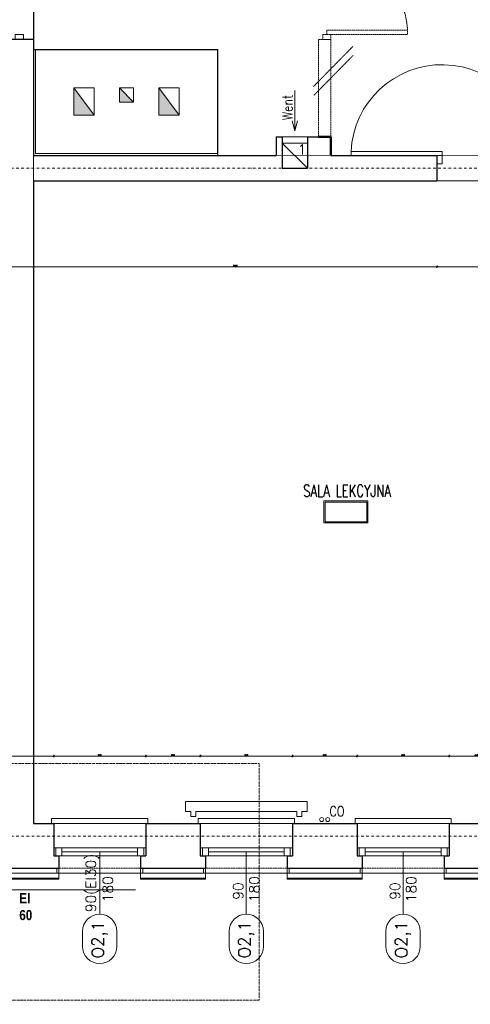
# Model space of a CAD drawing. Header units: millimetres. Extents: x -1893473 to 942156, y -568027 to 942944.
# Tile 190 of 256: x 148821 to 153276, y -476013 to -466269. Entities that reach past the tile are written whole.
import ezdxf
from ezdxf.enums import TextEntityAlignment as Align

# ---------------------------------------------------------------- set-up
doc = ezdxf.new("R2010")
doc.units = ezdxf.units.MM
doc.header["$LTSCALE"] = 0.2
for name, pattern in [('2_3', [1, 0.5, -0.5]), ('ACAD_ISO03W100', [30, 12, -18]), ('DASHDOT', [25.4, 12.7, -6.35, 0, -6.35]), ('HIDDEN', [9.525, 6.35, -3.175]), ('HIDDEN2', [4.7625, 3.175, -1.5875])]:
    doc.linetypes.add(name, pattern=pattern)
doc.layers.get('0').update_dxf_attribs({"lineweight": 0})
for name, color, linetype, lineweight in [('! WYPOSAŻENIE', 252, 'Continuous', 5), ('!! 0_ Istn-okna', 6, 'Continuous', 13), ('!! 0_ Istn-sciany', 7, 'Continuous', 30), ('!! 0_ Istn-widok', 1, 'Continuous', 15), ('!! 0_Istn-armatura', 6, 'Continuous', 9), ('!! 0_Istn-cienka', 4, 'Continuous', 9), ('!! 0_Istn-drzwi', 1, 'Continuous', 13), ('!! 0_Istn-went', 5, 'Continuous', 13), ('!! 0_Opis_okna', 8, 'Continuous', 15), ('!! 0_Opis_pom', 9, 'Continuous', 13), ('!! 0_Osie', 1, 'DASHDOT', 13), ('!! 1  WYDZIELENIE PPOŻ', 252, 'Continuous', 0), ('!! 1_ tynk zewn  - nowy', 21, 'Continuous', 20), ('!! 1_drzwi-linia', 213, 'Continuous', 5), ('!! 1_OPIS POM NOWE', 140, 'Continuous', 5), ('!! 2_ remont Ocieplenie', 4, 'ZIGZAG', 5), ('!! wymiary osi', 250, 'Continuous', 9), ('P-Opis nadproża', 150, 'Continuous', 9), ('P-Osie', 1, 'DASHDOT', 18)]:
    doc.layers.add(name, color=color, linetype=linetype, lineweight=lineweight)
doc.layers.add('!! 0_Istn-grzejniki', color=7, linetype='Continuous', lineweight=0, plot=False)
doc.layers.add('Powierzchnia', color=140, linetype='Continuous', lineweight=5, plot=False)
doc.layers.add('!! 1_Wyburzenia', color=7, linetype='ACAD_ISO03W100', lineweight=13, true_color=0xff0505)
doc.layers.add('!! 1_wydzieleni PPOŻ - nowe', color=7, linetype='Continuous', lineweight=50, true_color=0xff531a)
doc.layers.add('!! 2_WYBURZENIA DO REMONTU', color=7, linetype='Continuous', lineweight=0, true_color=0x4d4d4d, plot=False)
doc.styles.add('ARCHETYP', font='romans.shx', dxfattribs={"height": 15})
doc.styles.add('ARIAL', font='tahoma.ttf')
doc.styles.add('STYLE7', font='ARIALNB.TTF')
doc.styles.add('TXT', font='simplex.shx')
doc.linetypes.add('ZIGZAG', pattern='A,0.00254,-5.08,[131,ltypeshp.shx,S=5.08,R=0,X=-5.08,Y=0],-10.16,[131,ltypeshp.shx,S=5.08,R=180,X=5.08,Y=0],-5.08', length=20.32254)
doc.dimstyles.new('DIM50', dxfattribs={"dimscale": 5, "dimtxt": 2.5, "dimasz": 1.5, "dimexe": 0, "dimexo": 0, "dimgap": 0.5, "dimtad": 1, "dimdec": 4, "dimrnd": 0.5, "dimdsep": 46, "dimtxsty": 'TXT', "dimblk1": 'TICK1', "dimblk2": 'TICK1', "dimsah": 1, "dimcen": 0, "dimse1": 1, "dimse2": 1, "dimclrd": 1, "dimclre": 7, "dimclrt": 9, "dimadec": 0, "dimazin": 0, "dimtfac": 1, "dimtdec": 4, "dimtmove": 2, "dimatfit": 3, "dimldrblk": 'TICK1', "dimfxl": 1, "dimtolj": 1, "dimarcsym": 0})

# ---------------------------------------------------------------- blocks, each defined once
blk = doc.blocks.new('BLOK OSI')
at = {"layer": 'P-Osie'}
for points in [[(48639.26, -195002.09), (55442.28, -195002.09)], [(48639.33, -195663.09), (55424.28, -195663.09)]]:
    blk.add_lwpolyline(points, dxfattribs=at)
blk = doc.blocks.new('1_ok-opis')
blk.add_line((0, 111.61), (0, 50))
for points in [[(-17, 128.61), (-17, 143.61)], [(17, 128.61), (17, 143.61)]]:
    blk.add_lwpolyline(points)
for centre, start, end in [((0, 143.61), 0, 180), ((0, 128.61), 180, 0)]:
    blk.add_arc(centre, 17, start, end)
at = {"style": 'ARCHETYP'}
for tag, height, rotation, p in [('NR', 12, 90, (0, 136.9)), ('NR', 12, 270, (0, 136.9)), ('SZEROKOŚĆ', 10, 90, (-8, 78.29)), ('WYSOKOŚĆ', 10, 270, (-8, 78.29)), ('WYSOKOŚĆ', 10, 90, (8, 78.29)), ('SZEROKOŚĆ', 10, 270, (8, 78.29))]:
    blk.add_attdef(tag, text='', height=height, rotation=rotation, dxfattribs=at).set_placement(p, align=Align.MIDDLE)
blk = doc.blocks.new('TICK1')
at = {"color": 2}
blk.add_line((-1, -1), (1, 1), dxfattribs=at)
at = {"color": 0}
for p, q in [((0, 0), (-1, 0)), ((0, -1.4), (0, 1.4))]:
    blk.add_line(p, q, dxfattribs=at)
blk = doc.blocks.new('*D1096')
at = {"layer": '!! wymiary osi', "color": 1, "lineweight": -2, "transparency": 16777216}
blk.add_line((276207.2, -482508.6), (277182.2, -482508.6), dxfattribs=at)
at = {"layer": 'DEFPOINTS', "color": 0, "transparency": 16777216}
for p in [(276199.7, -480123.7), (277189.7, -480123.7), (277189.7, -482508.6)]:
    blk.add_point(p, dxfattribs=at)
at = {"layer": '!! wymiary osi', "color": 1, "lineweight": -2, "transparency": 16777216, "xscale": 7.5, "yscale": 7.5, "zscale": 7.5, "rotation": 180}
blk.add_blockref('TICK1', (276199.7, -482508.6), dxfattribs=at)
at = {"layer": '!! wymiary osi', "color": 1, "lineweight": -2, "transparency": 16777216, "xscale": 7.5, "yscale": 7.5, "zscale": 7.5}
blk.add_blockref('TICK1', (277189.7, -482508.6), dxfattribs=at)
at = {"layer": '!! wymiary osi', "color": 9, "transparency": 16777216, "insert": (276694.7, -482499.9), "char_height": 12.5, "attachment_point": 5, "style": 'TXT'}
blk.add_mtext('\\A1;990', dxfattribs=at)
blk = doc.blocks.new('*D1097')
at = {"layer": '!! wymiary osi', "color": 1, "lineweight": -2, "transparency": 16777216}
blk.add_line((277197.2, -482508.6), (285932.2, -482508.6), dxfattribs=at)
at = {"layer": 'DEFPOINTS', "color": 0, "transparency": 16777216}
for p in [(277189.7, -480123.7), (285939.7, -480123.7), (285939.7, -482508.6)]:
    blk.add_point(p, dxfattribs=at)
at = {"layer": '!! wymiary osi', "color": 1, "lineweight": -2, "transparency": 16777216, "xscale": 7.5, "yscale": 7.5, "zscale": 7.5, "rotation": 180}
blk.add_blockref('TICK1', (277189.7, -482508.6), dxfattribs=at)
at = {"layer": '!! wymiary osi', "color": 1, "lineweight": -2, "transparency": 16777216, "xscale": 7.5, "yscale": 7.5, "zscale": 7.5}
blk.add_blockref('TICK1', (285939.7, -482508.6), dxfattribs=at)
at = {"layer": '!! wymiary osi', "color": 9, "transparency": 16777216, "insert": (281564.7, -482499.9), "char_height": 12.5, "attachment_point": 5, "style": 'TXT'}
blk.add_mtext('\\A1;8750', dxfattribs=at)
blk = doc.blocks.new('*D1118')
at = {"layer": '!! wymiary osi', "color": 1, "lineweight": -2, "transparency": 16777216}
blk.add_line((276207.2, -479455.5), (277382.2, -479455.5), dxfattribs=at)
at = {"layer": 'DEFPOINTS', "color": 0, "transparency": 16777216}
for p in [(277389.7, -479455.5), (276199.7, -480123.7), (277389.7, -480123.7)]:
    blk.add_point(p, dxfattribs=at)
at = {"layer": '!! wymiary osi', "color": 1, "lineweight": -2, "transparency": 16777216, "xscale": 7.5, "yscale": 7.5, "zscale": 7.5, "rotation": 180}
blk.add_blockref('TICK1', (276199.7, -479455.5), dxfattribs=at)
at = {"layer": '!! wymiary osi', "color": 1, "lineweight": -2, "transparency": 16777216, "xscale": 7.5, "yscale": 7.5, "zscale": 7.5}
blk.add_blockref('TICK1', (277389.7, -479455.5), dxfattribs=at)
at = {"layer": '!! wymiary osi', "color": 9, "transparency": 16777216, "insert": (276794.7, -479446.7), "char_height": 12.5, "attachment_point": 5, "style": 'TXT'}
blk.add_mtext('\\A1;1190', dxfattribs=at)
blk = doc.blocks.new('*D1119')
at = {"layer": '!! wymiary osi', "color": 1, "lineweight": -2, "transparency": 16777216}
blk.add_line((277397.2, -479455.5), (278292.2, -479455.5), dxfattribs=at)
at = {"layer": 'DEFPOINTS', "color": 0, "transparency": 16777216}
for p in [(278299.7, -479455.5), (277389.7, -480123.7), (278299.7, -480123.7)]:
    blk.add_point(p, dxfattribs=at)
at = {"layer": '!! wymiary osi', "color": 1, "lineweight": -2, "transparency": 16777216, "xscale": 7.5, "yscale": 7.5, "zscale": 7.5, "rotation": 180}
blk.add_blockref('TICK1', (277389.7, -479455.5), dxfattribs=at)
at = {"layer": '!! wymiary osi', "color": 1, "lineweight": -2, "transparency": 16777216, "xscale": 7.5, "yscale": 7.5, "zscale": 7.5}
blk.add_blockref('TICK1', (278299.7, -479455.5), dxfattribs=at)
at = {"layer": '!! wymiary osi', "color": 9, "transparency": 16777216, "insert": (277844.7, -479446.7), "char_height": 12.5, "attachment_point": 5, "style": 'TXT'}
blk.add_mtext('\\A1;910', dxfattribs=at)
blk = doc.blocks.new('*D1120')
at = {"layer": '!! wymiary osi', "color": 1, "lineweight": -2, "transparency": 16777216}
blk.add_line((278307.2, -479455.5), (278832.2, -479455.5), dxfattribs=at)
at = {"layer": 'DEFPOINTS', "color": 0, "transparency": 16777216}
for p in [(278839.7, -479455.5), (278299.7, -480123.7), (278839.7, -480123.7)]:
    blk.add_point(p, dxfattribs=at)
at = {"layer": '!! wymiary osi', "color": 1, "lineweight": -2, "transparency": 16777216, "xscale": 7.5, "yscale": 7.5, "zscale": 7.5, "rotation": 180}
blk.add_blockref('TICK1', (278299.7, -479455.5), dxfattribs=at)
at = {"layer": '!! wymiary osi', "color": 1, "lineweight": -2, "transparency": 16777216, "xscale": 7.5, "yscale": 7.5, "zscale": 7.5}
blk.add_blockref('TICK1', (278839.7, -479455.5), dxfattribs=at)
at = {"layer": '!! wymiary osi', "color": 9, "transparency": 16777216, "insert": (278569.7, -479446.7), "char_height": 12.5, "attachment_point": 5, "style": 'TXT'}
blk.add_mtext('\\A1;540', dxfattribs=at)
blk = doc.blocks.new('*D1121')
at = {"layer": '!! wymiary osi', "color": 1, "lineweight": -2, "transparency": 16777216}
blk.add_line((278847.2, -479455.5), (279742.2, -479455.5), dxfattribs=at)
at = {"layer": 'DEFPOINTS', "color": 0, "transparency": 16777216}
for p in [(279749.7, -479455.5), (278839.7, -480123.7), (279749.7, -480159.9)]:
    blk.add_point(p, dxfattribs=at)
at = {"layer": '!! wymiary osi', "color": 1, "lineweight": -2, "transparency": 16777216, "xscale": 7.5, "yscale": 7.5, "zscale": 7.5, "rotation": 180}
blk.add_blockref('TICK1', (278839.7, -479455.5), dxfattribs=at)
at = {"layer": '!! wymiary osi', "color": 1, "lineweight": -2, "transparency": 16777216, "xscale": 7.5, "yscale": 7.5, "zscale": 7.5}
blk.add_blockref('TICK1', (279749.7, -479455.5), dxfattribs=at)
at = {"layer": '!! wymiary osi', "color": 9, "transparency": 16777216, "insert": (279294.7, -479446.7), "char_height": 12.5, "attachment_point": 5, "style": 'TXT'}
blk.add_mtext('\\A1;910', dxfattribs=at)
blk = doc.blocks.new('*D1122')
at = {"layer": '!! wymiary osi', "color": 1, "lineweight": -2, "transparency": 16777216}
blk.add_line((279757.2, -479455.5), (280382.2, -479455.5), dxfattribs=at)
at = {"layer": 'DEFPOINTS', "color": 0, "transparency": 16777216}
for p in [(280389.7, -479455.5), (279749.7, -480159.9), (280389.7, -480159.9)]:
    blk.add_point(p, dxfattribs=at)
at = {"layer": '!! wymiary osi', "color": 1, "lineweight": -2, "transparency": 16777216, "xscale": 7.5, "yscale": 7.5, "zscale": 7.5, "rotation": 180}
blk.add_blockref('TICK1', (279749.7, -479455.5), dxfattribs=at)
at = {"layer": '!! wymiary osi', "color": 1, "lineweight": -2, "transparency": 16777216, "xscale": 7.5, "yscale": 7.5, "zscale": 7.5}
blk.add_blockref('TICK1', (280389.7, -479455.5), dxfattribs=at)
at = {"layer": '!! wymiary osi', "color": 9, "transparency": 16777216, "insert": (280069.7, -479446.7), "char_height": 12.5, "attachment_point": 5, "style": 'TXT'}
blk.add_mtext('\\A1;640', dxfattribs=at)
blk = doc.blocks.new('*D1123')
at = {"layer": '!! wymiary osi', "color": 1, "lineweight": -2, "transparency": 16777216}
blk.add_line((280397.2, -479455.5), (281292.2, -479455.5), dxfattribs=at)
at = {"layer": 'DEFPOINTS', "color": 0, "transparency": 16777216}
for p in [(281299.7, -479455.5), (280389.7, -480159.9), (281299.7, -480159.9)]:
    blk.add_point(p, dxfattribs=at)
at = {"layer": '!! wymiary osi', "color": 1, "lineweight": -2, "transparency": 16777216, "xscale": 7.5, "yscale": 7.5, "zscale": 7.5, "rotation": 180}
blk.add_blockref('TICK1', (280389.7, -479455.5), dxfattribs=at)
at = {"layer": '!! wymiary osi', "color": 1, "lineweight": -2, "transparency": 16777216, "xscale": 7.5, "yscale": 7.5, "zscale": 7.5}
blk.add_blockref('TICK1', (281299.7, -479455.5), dxfattribs=at)
at = {"layer": '!! wymiary osi', "color": 9, "transparency": 16777216, "insert": (280844.7, -479446.7), "char_height": 12.5, "attachment_point": 5, "style": 'TXT'}
blk.add_mtext('\\A1;910', dxfattribs=at)
blk = doc.blocks.new('*D1124')
at = {"layer": '!! wymiary osi', "color": 1, "lineweight": -2, "transparency": 16777216}
blk.add_line((281307.2, -479455.5), (281832.2, -479455.5), dxfattribs=at)
at = {"layer": 'DEFPOINTS', "color": 0, "transparency": 16777216}
for p in [(281839.7, -479455.5), (281299.7, -480159.9), (281839.7, -480159.9)]:
    blk.add_point(p, dxfattribs=at)
at = {"layer": '!! wymiary osi', "color": 1, "lineweight": -2, "transparency": 16777216, "xscale": 7.5, "yscale": 7.5, "zscale": 7.5, "rotation": 180}
blk.add_blockref('TICK1', (281299.7, -479455.5), dxfattribs=at)
at = {"layer": '!! wymiary osi', "color": 1, "lineweight": -2, "transparency": 16777216, "xscale": 7.5, "yscale": 7.5, "zscale": 7.5}
blk.add_blockref('TICK1', (281839.7, -479455.5), dxfattribs=at)
at = {"layer": '!! wymiary osi', "color": 9, "transparency": 16777216, "insert": (281569.7, -479446.7), "char_height": 12.5, "attachment_point": 5, "style": 'TXT'}
blk.add_mtext('\\A1;540', dxfattribs=at)
blk = doc.blocks.new('*D1151')
at = {"layer": '!! wymiary osi', "color": 1, "lineweight": -2, "transparency": 16777216}
blk.add_line((276207.2, -474613.2), (277182.2, -474613.2), dxfattribs=at)
at = {"layer": 'DEFPOINTS', "color": 0, "transparency": 16777216}
for p in [(276199.7, -473693.7), (277189.7, -473763.7), (277189.7, -474613.2)]:
    blk.add_point(p, dxfattribs=at)
at = {"layer": '!! wymiary osi', "color": 1, "lineweight": -2, "transparency": 16777216, "xscale": 7.5, "yscale": 7.5, "zscale": 7.5, "rotation": 180}
blk.add_blockref('TICK1', (276199.7, -474613.2), dxfattribs=at)
at = {"layer": '!! wymiary osi', "color": 1, "lineweight": -2, "transparency": 16777216, "xscale": 7.5, "yscale": 7.5, "zscale": 7.5}
blk.add_blockref('TICK1', (277189.7, -474613.2), dxfattribs=at)
at = {"layer": '!! wymiary osi', "color": 9, "transparency": 16777216, "insert": (276694.7, -474604.5), "char_height": 12.5, "attachment_point": 5, "style": 'TXT'}
blk.add_mtext('\\A1;990', dxfattribs=at)
blk = doc.blocks.new('*D1152')
at = {"layer": '!! wymiary osi', "color": 1, "lineweight": -2, "transparency": 16777216}
blk.add_line((277197.2, -474613.2), (281172.2, -474613.2), dxfattribs=at)
at = {"layer": 'DEFPOINTS', "color": 0, "transparency": 16777216}
for p in [(277189.7, -473763.7), (281179.7, -473763.7), (281179.7, -474613.2)]:
    blk.add_point(p, dxfattribs=at)
at = {"layer": '!! wymiary osi', "color": 1, "lineweight": -2, "transparency": 16777216, "xscale": 7.5, "yscale": 7.5, "zscale": 7.5, "rotation": 180}
blk.add_blockref('TICK1', (277189.7, -474613.2), dxfattribs=at)
at = {"layer": '!! wymiary osi', "color": 1, "lineweight": -2, "transparency": 16777216, "xscale": 7.5, "yscale": 7.5, "zscale": 7.5}
blk.add_blockref('TICK1', (281179.7, -474613.2), dxfattribs=at)
at = {"layer": '!! wymiary osi', "color": 9, "transparency": 16777216, "insert": (279184.7, -474604.5), "char_height": 12.5, "attachment_point": 5, "style": 'TXT'}
blk.add_mtext('\\A1;3990', dxfattribs=at)
blk = doc.blocks.new('*D1153')
at = {"layer": '!! wymiary osi', "color": 1, "lineweight": -2, "transparency": 16777216}
blk.add_line((281187.2, -474613.2), (282172.2, -474613.2), dxfattribs=at)
at = {"layer": 'DEFPOINTS', "color": 0, "transparency": 16777216}
for p in [(281179.7, -473763.7), (282179.7, -473763.7), (282179.7, -474613.2)]:
    blk.add_point(p, dxfattribs=at)
at = {"layer": '!! wymiary osi', "color": 1, "lineweight": -2, "transparency": 16777216, "xscale": 7.5, "yscale": 7.5, "zscale": 7.5, "rotation": 180}
blk.add_blockref('TICK1', (281179.7, -474613.2), dxfattribs=at)
at = {"layer": '!! wymiary osi', "color": 1, "lineweight": -2, "transparency": 16777216, "xscale": 7.5, "yscale": 7.5, "zscale": 7.5}
blk.add_blockref('TICK1', (282179.7, -474613.2), dxfattribs=at)
at = {"layer": '!! wymiary osi', "color": 9, "transparency": 16777216, "insert": (281679.7, -474604.5), "char_height": 12.5, "attachment_point": 5, "style": 'TXT'}
blk.add_mtext('\\A1;1000', dxfattribs=at)
blk = doc.blocks.new('A$C2EB40A8D')
at = {"layer": '!! 0_Istn-went'}
for points in [[(-14311.12989, 27457.51397), (-14311.12989, 27187.51397), (-14111.12989, 27187.51397)], [(-13861.12989, 27457.51397), (-13861.12989, 27317.51397), (-13721.12989, 27317.51397)], [(-13471.12989, 27187.51397), (-13271.12989, 27187.51397), (-13471.12989, 27457.51397)]]:
    blk.add_hatch(color=256, dxfattribs=at).paths.add_polyline_path(points)
at = {"layer": '!! 0_ Istn-okna'}
for points in [[(-14511.12989, 19937.51397), (-13601.12989, 19937.51397)], [(-14431.12989, 19897.51397), (-13681.12989, 19897.51397)], [(-13061.12989, 19937.51397), (-12151.12989, 19937.51397)], [(-12981.12989, 19897.51397), (-12231.12989, 19897.51397)], [(-11511.12989, 19937.51397), (-10601.12989, 19937.51397)], [(-11431.12989, 19897.51397), (-10681.12989, 19897.51397)], [(-14511.12989, 19857.51397), (-13601.12989, 19857.51397)], [(-13061.12989, 19857.51397), (-12151.12989, 19857.51397)], [(-11511.12989, 19857.51397), (-10601.12989, 19857.51397)]]:
    blk.add_lwpolyline(points, dxfattribs=at)
for points in [[(-14491.12989, 19857.51397), (-14431.12989, 19857.51397), (-14431.12989, 19937.51397), (-14491.12989, 19937.51397)], [(-13681.12989, 19857.51397), (-13621.12989, 19857.51397), (-13621.12989, 19937.51397), (-13681.12989, 19937.51397)], [(-13041.12989, 19857.51397), (-12981.12989, 19857.51397), (-12981.12989, 19937.51397), (-13041.12989, 19937.51397)], [(-12231.12989, 19857.51397), (-12171.12989, 19857.51397), (-12171.12989, 19937.51397), (-12231.12989, 19937.51397)], [(-11491.12989, 19857.51397), (-11431.12989, 19857.51397), (-11431.12989, 19937.51397), (-11491.12989, 19937.51397)], [(-10681.12989, 19857.51397), (-10621.12989, 19857.51397), (-10621.12989, 19937.51397), (-10681.12989, 19937.51397)]]:
    blk.add_lwpolyline(points, close=True, dxfattribs=at)
at = {"layer": '!! 0_ Istn-sciany'}
for points in [[(-14711.12989, 27937.51397), (-15151.12989, 27937.51397)], [(-14711.12989, 27937.51397), (-14711.12989, 26787.51397)], [(-14691.12989, 27837.51397), (-12891.12989, 27837.51397)], [(-12891.12989, 27837.51397), (-12891.12989, 26807.51397)], [(-12311.12989, 26972.51397), (-12311.12989, 26787.51397)], [(-12311.12989, 26972.51397), (-12251.12989, 26972.51397)], [(-12251.12989, 26972.51397), (-12251.12989, 26662.51397)], [(-12001.12989, 26972.51397), (-12001.12989, 26662.51397)], [(-12001.12989, 26972.51397), (-11891.12989, 26972.51397)], [(-14711.12989, 26787.51397), (-12311.12989, 26787.51397)], [(-11771.12989, 26787.51397), (-10721.12989, 26787.51397)], [(-10721.12989, 26787.51397), (-10721.12989, 26537.51397)], [(-12251.12989, 26662.51397), (-12001.12989, 26662.51397)], [(-14711.12989, 26537.51397), (-10721.12989, 26537.51397)], [(-14711.12989, 26537.51397), (-14711.12989, 20177.51397)], [(-14711.12989, 20177.51397), (-14511.12989, 20177.51397)], [(-14511.12989, 20177.51397), (-14511.12989, 19857.51397)], [(-13601.12989, 20177.51397), (-13061.12989, 20177.51397)], [(-13601.12989, 20177.51397), (-13601.12989, 19857.51397)], [(-13061.12989, 20177.51397), (-13061.12989, 19857.51397)], [(-12151.12989, 20177.51397), (-11511.12989, 20177.51397)], [(-12151.12989, 20177.51397), (-12151.12989, 19857.51397)], [(-11511.12989, 20177.51397), (-11511.12989, 19857.51397)], [(-10601.12989, 20177.51397), (-10061.12989, 20177.51397)], [(-10601.12989, 20177.51397), (-10601.12989, 19857.51397)], [(-14511.12989, 19857.51397), (-14461.12989, 19857.51397)], [(-14461.12989, 19857.51397), (-14461.12989, 19737.51397)], [(-13651.12989, 19857.51397), (-13601.12989, 19857.51397)], [(-13651.12989, 19857.51397), (-13651.12989, 19737.51397)], [(-13061.12989, 19857.51397), (-13011.12989, 19857.51397)], [(-13011.12989, 19857.51397), (-13011.12989, 19737.51397)], [(-12201.12989, 19857.51397), (-12151.12989, 19857.51397)], [(-12201.12989, 19857.51397), (-12201.12989, 19737.51397)], [(-11511.12989, 19857.51397), (-11461.12989, 19857.51397)], [(-11461.12989, 19857.51397), (-11461.12989, 19737.51397)], [(-10651.12989, 19857.51397), (-10601.12989, 19857.51397)], [(-10651.12989, 19857.51397), (-10651.12989, 19737.51397)], [(-15151.12989, 19737.51397), (-14461.12989, 19737.51397)], [(-13651.12989, 19737.51397), (-13011.12989, 19737.51397)], [(-12201.12989, 19737.51397), (-11461.12989, 19737.51397)], [(-10651.12989, 19737.51397), (-10011.12989, 19737.51397)]]:
    blk.add_lwpolyline(points, dxfattribs=at)
at = {"layer": '!! 0_ Istn-widok', "linetype": 'HIDDEN', "ltscale": 3}
blk.add_lwpolyline([(-14711.12989, 29437.51397), (-14711.12989, 27937.51397)], dxfattribs=at)
at = {"layer": '!! 0_ Istn-widok'}
for points in [[(-14691.12989, 27837.51397), (-14691.12989, 26807.51397)], [(-14691.12989, 26807.51397), (-12891.12989, 26807.51397)], [(-14711.12989, 26787.51397), (-14711.12989, 26537.51397)], [(-14531.12989, 20227.51397), (-13581.12989, 20227.51397)], [(-14531.12989, 20177.51397), (-14531.12989, 20227.51397)], [(-13581.12989, 20177.51397), (-13581.12989, 20227.51397)], [(-13081.12989, 20227.51397), (-12131.12989, 20227.51397)], [(-13081.12989, 20177.51397), (-13081.12989, 20227.51397)], [(-12131.12989, 20177.51397), (-12131.12989, 20227.51397)], [(-11531.12989, 20227.51397), (-10581.12989, 20227.51397)], [(-11531.12989, 20177.51397), (-11531.12989, 20227.51397)], [(-10581.12989, 20177.51397), (-10581.12989, 20227.51397)], [(-14481.12989, 19737.51397), (-14481.12989, 19687.51397)], [(-13631.12989, 19687.51397), (-14481.12989, 19687.51397)], [(-13631.12989, 19737.51397), (-13631.12989, 19687.51397)], [(-13031.12989, 19737.51397), (-13031.12989, 19687.51397)], [(-12181.12989, 19687.51397), (-13031.12989, 19687.51397)], [(-12181.12989, 19737.51397), (-12181.12989, 19687.51397)], [(-11481.12989, 19737.51397), (-11481.12989, 19687.51397)], [(-10631.12989, 19687.51397), (-11481.12989, 19687.51397)], [(-10631.12989, 19737.51397), (-10631.12989, 19687.51397)]]:
    blk.add_lwpolyline(points, dxfattribs=at)
at = {"layer": '!! 0_Istn-armatura'}
for centre in [(-11861.12989, 20217.51397), (-11801.12989, 20217.51397)]:
    blk.add_circle(centre, 20, dxfattribs=at)
at = {"layer": '!! 0_Istn-cienka', "linetype": 'HIDDEN', "ltscale": 2}
for points in [[(-14511.12989, 20177.51397), (-13601.12989, 20177.51397)], [(-13061.12989, 20177.51397), (-12151.12989, 20177.51397)], [(-11511.12989, 20177.51397), (-10601.12989, 20177.51397)], [(-13651.12989, 19737.51397), (-14461.12989, 19737.51397)], [(-12201.12989, 19737.51397), (-13011.12989, 19737.51397)], [(-10651.12989, 19737.51397), (-11461.12989, 19737.51397)]]:
    blk.add_lwpolyline(points, dxfattribs=at)
at = {"layer": '!! 0_Istn-drzwi'}
for points in [[(-11571.12989, 26827.51397), (-10671.12989, 26827.51397), (-10671.12989, 26787.51397), (-11571.12989, 26787.51397)], [(-10671.12989, 26707.51397), (-10721.12989, 26707.51397), (-10721.12989, 26787.51397), (-10671.12989, 26787.51397)]]:
    blk.add_lwpolyline(points, close=True, dxfattribs=at)
blk.add_arc((-10671.12989, 26787.51397), 900, 0.000000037, 177.452681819, dxfattribs=at)
at = {"layer": '!! 0_Istn-grzejniki'}
blk.add_lwpolyline([(-13156.12989, 20247.51397), (-13156.12989, 20297.51397), (-13206.12989, 20297.51397), (-13206.12989, 20397.51397), (-12006.12989, 20397.51397), (-12006.12989, 20297.51397), (-12056.12989, 20297.51397), (-12056.12989, 20247.51397), (-12106.12989, 20247.51397), (-12106.12989, 20297.51397), (-13106.12989, 20297.51397), (-13106.12989, 20247.51397)], close=True, dxfattribs=at)
at = {"layer": '!! 0_Istn-went'}
for points in [[(-14311.12989, 27457.51397), (-14111.12989, 27457.51397)], [(-14311.12989, 27457.51397), (-14311.12989, 27187.51397)], [(-14311.12989, 27457.51397), (-14111.12989, 27187.51397)], [(-14111.12989, 27457.51397), (-14111.12989, 27187.51397)], [(-13861.12989, 27457.51397), (-13721.12989, 27457.51397)], [(-13861.12989, 27457.51397), (-13861.12989, 27317.51397)], [(-13861.12989, 27457.51397), (-13721.12989, 27317.51397)], [(-13721.12989, 27457.51397), (-13721.12989, 27317.51397)], [(-13471.12989, 27457.51397), (-13271.12989, 27457.51397)], [(-13471.12989, 27457.51397), (-13471.12989, 27187.51397)], [(-13471.12989, 27457.51397), (-13271.12989, 27187.51397)], [(-13271.12989, 27457.51397), (-13271.12989, 27187.51397)], [(-12126.12989, 27432.08451), (-12126.12989, 27031.61924)], [(-13861.12989, 27317.51397), (-13721.12989, 27317.51397)], [(-14311.12989, 27187.51397), (-14111.12989, 27187.51397)], [(-13471.12989, 27187.51397), (-13271.12989, 27187.51397)], [(-12126.12989, 27031.61924), (-12152.92481, 27131.61924)], [(-12126.12989, 27031.61924), (-12099.33497, 27131.61924)], [(-12251.12989, 26972.51397), (-12001.12989, 26972.51397)], [(-12251.12989, 26912.51397), (-12001.12989, 26662.51397)]]:
    blk.add_lwpolyline(points, dxfattribs=at)
blk.add_lwpolyline([(-12251.12989, 26912.51397), (-12001.12989, 26912.51397), (-12001.12989, 26662.51397), (-12251.12989, 26662.51397)], close=True, dxfattribs=at)
at = {"layer": '!! 0_Opis_pom', "ltscale": 0.7}
for points in [[(-11838.92288, 23152.64183), (-11403.72288, 23152.64183), (-11403.72288, 23370.24183), (-11838.92288, 23370.24183)], [(-11828.04288, 23163.52183), (-11414.60288, 23163.52183), (-11414.60288, 23359.36183), (-11828.04288, 23359.36183)]]:
    blk.add_lwpolyline(points, close=True, dxfattribs=at)
at = {"layer": '!! 1  WYDZIELENIE PPOŻ', "color": 20, "linetype": '2_3', "ltscale": 10, "true_color": 0xf65c09, "const_width": 10}
blk.add_lwpolyline([(-15701.12989, 19521.63309), (-13701.12989, 19521.63309)], dxfattribs=at)
at = {"layer": '!! 1_ tynk zewn  - nowy'}
for points in [[(-14461.12989, 19627.51397), (-14461.12989, 19737.51397)], [(-13651.12989, 19627.51397), (-13651.12989, 19737.51397)], [(-13011.12989, 19627.51397), (-13011.12989, 19737.51397)], [(-12201.12989, 19627.51397), (-12201.12989, 19737.51397)], [(-11461.12989, 19627.51397), (-11461.12989, 19737.51397)], [(-10651.12989, 19627.51397), (-10651.12989, 19737.51397)], [(-14461.12989, 19637.51397), (-15941.12989, 19637.51397)], [(-14461.12989, 19627.51397), (-15941.12989, 19627.51397)], [(-13011.12989, 19637.51397), (-13651.12989, 19637.51397)], [(-13011.12989, 19627.51397), (-13651.12989, 19627.51397)], [(-11461.12989, 19637.51397), (-12201.12989, 19637.51397)], [(-11461.12989, 19627.51397), (-12201.12989, 19627.51397)], [(-10011.12989, 19637.51397), (-10651.12989, 19637.51397)], [(-10011.12989, 19627.51397), (-10651.12989, 19627.51397)]]:
    blk.add_lwpolyline(points, dxfattribs=at)
at = {"layer": '!! 1_drzwi-linia'}
blk.add_lwpolyline([(-14811.12989, 27987.51397), (-14811.12989, 27937.51397), (-14891.12989, 27937.51397), (-14891.12989, 27987.51397)], close=True, dxfattribs=at)
at = {"layer": '!! 1_Wyburzenia'}
blk.add_lwpolyline([(-19837.91952, 20772.85162), (-12477.75114, 20772.85162), (-12477.75114, 18428.88963), (-19837.91952, 18428.88963)], close=True, dxfattribs=at)
at = {"layer": '!! 1_wydzieleni PPOŻ - nowe'}
blk.add_lwpolyline([(-11891.12989, 26972.51397), (-11771.12989, 26972.51397), (-11771.12989, 26787.51397)], dxfattribs=at)
at = {"layer": '!! 2_ remont Ocieplenie', "linetype": 'ZIGZAG', "ltscale": 0.75}
for points in [[(-14461.12989, 19687.51397), (-15941.12989, 19687.51397)], [(-13011.12989, 19687.51397), (-13651.12989, 19687.51397)], [(-11461.12989, 19687.51397), (-12201.12989, 19687.51397)], [(-10011.12989, 19687.51397), (-10651.12989, 19687.51397)]]:
    blk.add_lwpolyline(points, dxfattribs=at)
at = {"layer": '!! 2_WYBURZENIA DO REMONTU', "linetype": 'HIDDEN2', "ltscale": 3}
for points in [[(-11771.12989, 27987.51397), (-11771.12989, 27937.51397), (-11851.12989, 27937.51397), (-11851.12989, 27987.51397)], [(-11011.12989, 28027.51397), (-11811.12989, 28027.51397), (-11811.12989, 27987.51397), (-11011.12989, 27987.51397)]]:
    blk.add_lwpolyline(points, close=True, dxfattribs=at)
for points in [[(-11943.41406, 27470.11843), (-11552.28377, 27868.31522)], [(-11891.12989, 27937.51397), (-11771.12989, 27937.51397)], [(-11891.12989, 27937.51397), (-11891.12989, 26972.51397)], [(-11771.12989, 27937.51397), (-11771.12989, 26787.51397)], [(-11939.74473, 27382.83505), (-11548.61444, 27781.03184)]]:
    blk.add_lwpolyline(points, dxfattribs=at)
blk.add_arc((-11811.12989, 27987.51397), 800, 359.999999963, 89.999999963, dxfattribs=at)
at = {"layer": 'Powierzchnia'}
for points in [[(-14708.59354, 29537.51397), (9173.87011, 29499.21858), (9173.87011, 26755.02825), (-12888.59354, 26793.32364), (-12888.59354, 27837.51397), (-14708.59354, 27837.51397)], [(-14711.12989, 20177.51397), (-5961.12989, 20177.51397), (-5961.12989, 26537.51397), (-14711.12989, 26537.51397)]]:
    blk.add_lwpolyline(points, close=True, dxfattribs=at)
at = {"layer": '!! 0_Opis_okna'}
ref = blk.add_blockref('1_ok-opis', (-14056.12989, 20397.51397), dxfattribs=dict(at, xscale=10, yscale=10, zscale=10, rotation=180))
ref.add_attrib('SZEROKOŚĆ', '90(EI30)', dxfattribs={"layer": '0', "height": 100, "rotation": 90, "style": 'ARCHETYP'}).set_placement((-14136.12989, 19589.80043), align=Align.MIDDLE)
ref.add_attrib('WYSOKOŚĆ', '180', dxfattribs={"layer": '0', "height": 100, "rotation": 90, "style": 'ARCHETYP'}).set_placement((-13976.12989, 19528.04442), align=Align.MIDDLE)
ref.add_attrib('NR', 'O2,1', dxfattribs={"layer": '0', "height": 120, "rotation": 90, "style": 'ARCHETYP'}).set_placement((-14056.12989, 19028.49951), align=Align.MIDDLE)
ref = blk.add_blockref('1_ok-opis', (-12606.12989, 20397.51397), dxfattribs=dict(at, xscale=10, yscale=10, zscale=10, rotation=180))
ref.add_attrib('SZEROKOŚĆ', '90', dxfattribs={"layer": '0', "height": 100, "rotation": 90, "style": 'ARCHETYP'}).set_placement((-12686.12989, 19510.30988), align=Align.MIDDLE)
ref.add_attrib('WYSOKOŚĆ', '180', dxfattribs={"layer": '0', "height": 100, "rotation": 90, "style": 'ARCHETYP'}).set_placement((-12526.12989, 19528.04442), align=Align.MIDDLE)
ref.add_attrib('NR', 'O2,1', dxfattribs={"layer": '0', "height": 120, "rotation": 90, "style": 'ARCHETYP'}).set_placement((-12606.12989, 19028.49951), align=Align.MIDDLE)
ref = blk.add_blockref('1_ok-opis', (-11056.12989, 20397.51397), dxfattribs=dict(at, xscale=10, yscale=10, zscale=10, rotation=180))
ref.add_attrib('SZEROKOŚĆ', '90', dxfattribs={"layer": '0', "height": 100, "rotation": 90, "style": 'ARCHETYP'}).set_placement((-11136.12989, 19510.30988), align=Align.MIDDLE)
ref.add_attrib('WYSOKOŚĆ', '180', dxfattribs={"layer": '0', "height": 100, "rotation": 90, "style": 'ARCHETYP'}).set_placement((-10976.12989, 19528.04442), align=Align.MIDDLE)
ref.add_attrib('NR', 'O2,1', dxfattribs={"layer": '0', "height": 120, "rotation": 90, "style": 'ARCHETYP'}).set_placement((-11056.12989, 19028.49951), align=Align.MIDDLE)
at = {"layer": '!! 0_Osie', "xscale": 10, "yscale": 10, "zscale": 10}
blk.add_blockref('BLOK OSI', (-516748.24414, 1976683.397), dxfattribs=at)
at = {"layer": '! WYPOSAŻENIE', "color": 20, "true_color": 0xf65c09, "insert": (-14850.58458, 19489.03141), "char_height": 100, "attachment_point": 1, "style": 'STYLE7'}
blk.add_mtext_dynamic_manual_height_columns('EI 60', width=58.1261145, gutter_width=75, heights=[0], dxfattribs=at)
at = {"layer": '!! 0_Istn-armatura', "style": 'ARCHETYP', "width": 0.8}
blk.add_text('CO', height=100, rotation=0.000000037, dxfattribs=at).set_placement((-11783.13599, 20249.33395))
at = {"layer": '!! 0_Istn-went', "style": 'ARCHETYP', "width": 0.8}
for s, rotation, p in [('Went', 89.999999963, (-12149.43216, 27138.31679)), ('1', 0.000000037, (-12089.92422, 26797.11727))]:
    blk.add_text(s, height=100, rotation=rotation, dxfattribs=at).set_placement(p)
at = {"layer": '!! 0_Opis_pom', "ltscale": 0.7, "style": 'TXT', "width": 0.7}
blk.add_text('SALA LEKCYJNA', height=120, dxfattribs=at).set_placement((-11610.17155, 23410.70496), align=Align.CENTER)
at = {"layer": '!! 0_Opis_pom', "ltscale": 0.7, "style": 'ARIAL'}
for tag, p in [('B1,21', (-891.77727, 31796.97458)), ('A1,16', (-13651.31084, 31587.95236)), ('B1/17', (-9701.43347, 31565.05244)), ('B1,19', (-5798.61305, 31587.22944)), ('1,22', (4526.58954, 31507.65132)), ('1,23', (10805.41388, 31565.05244)), ('A1,1', (-16866.13618, 31459.3792)), ('B1,18', (-7791.62894, 31330.08444)), ('B1,20', (-2961.4347, 31167.05787)), ('A1,6', (-19287.17717, 30923.71998)), ('B1,1', (14135.63445, 30913.92963)), ('B1,3', (17346.74696, 30023.81022)), ('B1,4', (29817.71501, 29157.67457)), ('A1,5', (-23454.5385, 28820.77901)), ('A1,2', (-17502.57721, 28602.57524)), ('B1,2D', (2616.16402, 28559.52261)), ('A1,15', (-13651.31084, 28261.46046)), ('B1,4', (29883.58177, 28158.35876)), ('B1,2B', (18801.54781, 27650.12382)), ('B1,2A', (13086.7373, 27376.04393)), ('A1,3', (-16846.27912, 25980.40356)), ('B1,8', (9089.53994, 25356.27639)), ('B1,6', (31915.87888, 23754.79829)), ('A1,4', (-24010.17576, 23559.17399)), ('B1,14', (-11621.32288, 23261.44183)), ('B1,13', (-3080.55208, 22924.09997)), ('B1,10', (3982.60923, 22874.21277)), ('B1,5', (29245.49088, 22896.69268)), ('B1,9', (5634.43488, 22623.92098)), ('B1,2C', (13327.26639, 22378.5328)), ('B1,7', (16398.41175, 22348.28836)), ('B1,11', (5553.20442, 20939.83877)), ('B1,12', (3693.27174, 20628.72148)), ('C1,3', (5969.08376, 16336.01084)), ('C1,2', (11955.93711, 11671.55655)), ('C1,1', (15659.17205, 11415.94196)), ('C1,4', (5140.00888, 9205.5831)), ('C1,5', (5680.4486, 6154.54995)), ('C1,10', (16327.05085, 6080.66085)), ('C1,9', (16526.57171, 3173.45283)), ('C1,6', (6367.37903, 2771.84181)), ('D0,18', (-1981.87701, -110.73158)), ('D0,7', (-13531.42299, -1159.67649)), ('C1,7', (7275.77161, -1303.00991)), ('D0,17', (2064.87671, -1345.69113)), ('D0,3', (-9324.21674, -1442.63631)), ('D0,6', (-17529.61851, -1957.37463)), ('D0,10', (-21369.4432, -2140.60378)), ('D,09', (-12990.08379, -2746.32902)), ('D0,2', (-5516.19514, -3101.87722)), ('D0,16', (2266.73061, -3284.15369)), ('D0,8', (-14357.79539, -3567.69719)), ('D0,5', (-10461.54478, -3629.26575)), ('D0,4', (-8396.53404, -4353.7937)), ('D0,15', (1974.41895, -5205.84774)), ('D0,1', (-5633.49598, -5662.48534)), ('D0,11', (-23334.09291, -6045.78706)), ('D0,12', (-22436.85763, -9302.9678)), ('D0,13', (-22436.85763, -11581.16526)), ('D0,14', (-13645.94445, -11884.57769))]:
    blk.add_attdef(tag, text='', height=119.68, dxfattribs=at).set_placement(p, align=Align.MIDDLE_CENTER)
at = {"layer": '!! 1_OPIS POM NOWE', "style": 'ARIAL'}
for tag, p in [('C1.7A', (7769.3756, 685.765)), ('C1.7C', (7655.80151, -2045.04756)), ('C1.8B', (10935.93068, -2107.41983)), ('C1.8A', (13897.39715, -2120.69016)), ('C1.7B', (8274.43201, -3270.18959)), ('E1.2', (16701.02923, -5331.07351)), ('E1.5E', (21974.23379, -5463.99012)), ('E1.5D', (24989.27391, -5785.36474)), ('E1.1', (8357.81567, -5851.01076)), ('E1.5C', (25222.53959, -6394.64172)), ('E1.5B', (27694.70831, -7009.86571)), ('E1.6', (5279.46063, -8141.28746)), ('E1.5A', (25547.9555, -8495.18994)), ('E1.5G', (23977.19473, -9792.46695)), ('E1.5F', (22414.7084, -9822.66389)), ('E1,4', (13935.69867, -10458.20073)), ('E1.5L', (28030.8296, -11267.7725)), ('E1.3', (5639.18862, -11994.01941)), ('E1.5H', (23988.49716, -12231.38049)), ('E1.5K', (27714.73934, -12977.98364)), ('E1.5I', (22290.68736, -13989.9049)), ('E1.5J', (27095.71534, -16088.17469))]:
    blk.add_attdef(tag, text='', height=119.68, dxfattribs=at).set_placement(p, align=Align.MIDDLE_CENTER)
at = {"layer": '!! wymiary osi'}
for base, p1, p2, picture, middle in [((-14711.12989, 25688.05999), (-15701.12989, 26607.51397), (-14711.12989, 26537.51397), '*D1151', (-15206.12989, 25696.80999)), ((-10721.12989, 25688.05999), (-14711.12989, 26537.51397), (-10721.12989, 26537.51397), '*D1152', (-12716.12989, 25696.80999)), ((-9721.12989, 25688.05999), (-10721.12989, 26537.51397), (-9721.12989, 26537.51397), '*D1153', (-10221.12989, 25696.80999)), ((-14511.12989, 20845.79729), (-15701.12989, 20177.51397), (-14511.12989, 20177.51397), '*D1118', (-15106.12989, 20854.54729)), ((-13601.12989, 20845.79729), (-14511.12989, 20177.51397), (-13601.12989, 20177.51397), '*D1119', (-14056.12989, 20854.54729)), ((-13061.12989, 20845.79729), (-13601.12989, 20177.51397), (-13061.12989, 20177.51397), '*D1120', (-13331.12989, 20854.54729)), ((-12151.12989, 20845.79729), (-13061.12989, 20177.51397), (-12151.12989, 20141.3573), '*D1121', (-12606.12989, 20854.54729)), ((-11511.12989, 20845.79729), (-12151.12989, 20141.3573), (-11511.12989, 20141.3573), '*D1122', (-11831.12989, 20854.54729)), ((-10601.12989, 20845.79729), (-11511.12989, 20141.3573), (-10601.12989, 20141.3573), '*D1123', (-11056.12989, 20854.54729)), ((-10061.12989, 20845.79729), (-10601.12989, 20141.3573), (-10061.12989, 20141.3573), '*D1124', (-10331.12989, 20854.54729)), ((-14711.12989, 17792.65542), (-15701.12989, 20177.51397), (-14711.12989, 20177.51397), '*D1096', (-15206.12989, 17801.40542)), ((-5961.12989, 17792.65542), (-14711.12989, 20177.51397), (-5961.12989, 20177.51397), '*D1097', (-10336.12989, 17801.40542))]:
    dim = blk.add_linear_dim(base=base, p1=p1, p2=p2, dimstyle='DIM50', dxfattribs=at)
    dim.commit()
    dim.dimension.update_dxf_attribs({"geometry": picture, "text_midpoint": middle, "insert": (-291900.79406, 500301.26018)})

msp = doc.modelspace()

# ---------------------------------------------------------------- block references
at = {"layer": 'P-Opis nadproża', "color": 4}
msp.add_blockref('A$C2EB40A8D', (163667.94092, -494401.63474), dxfattribs=at)

doc.saveas('drawing.dxf')
